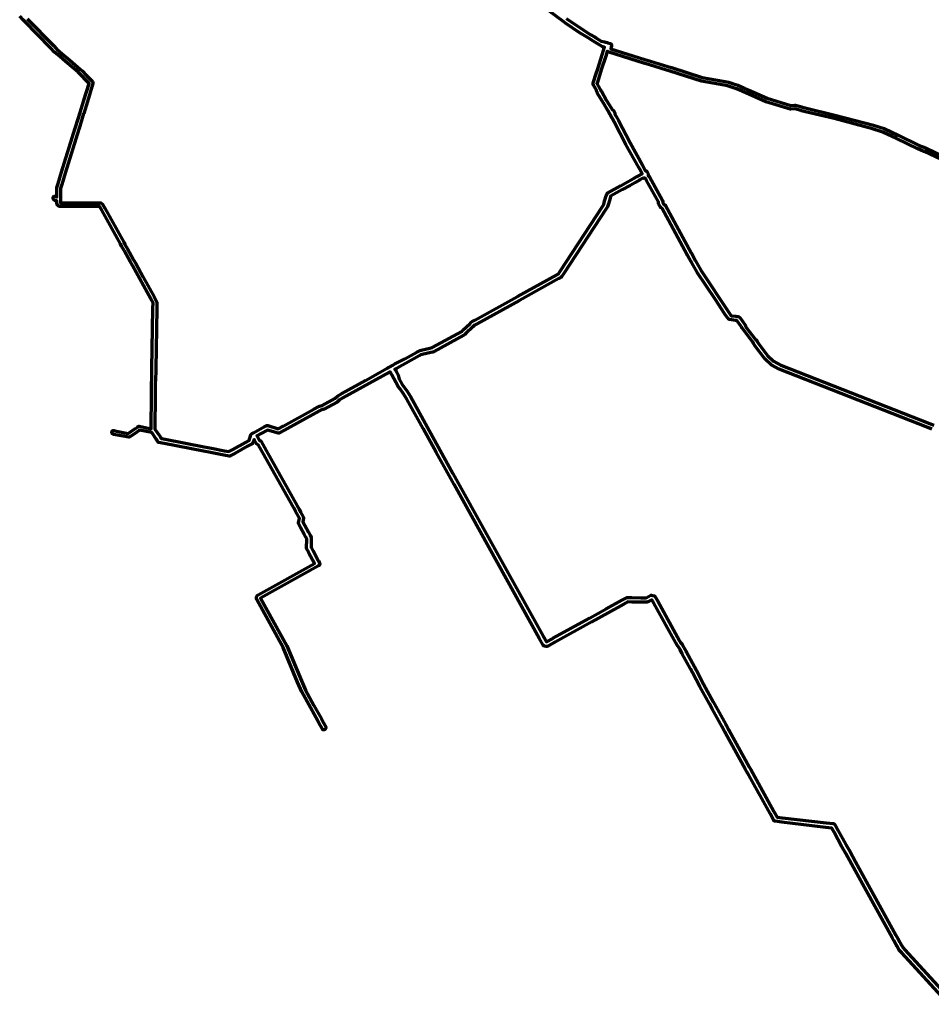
# Model space of a CAD drawing. Header units: metres. Extents: x 98902 to 136161, y 449037 to 499677.
# Tile 196 of 200: x 124006 to 126461, y 481011 to 483662. Entities that reach past the tile are written whole.
import ezdxf

# ---------------------------------------------------------------- set-up
doc = ezdxf.new("R2010")
doc.units = ezdxf.units.M
doc.layers.add('B-WE-OG-INFO_EIS VOORZORGSMAATREGEL-GV', color=7, linetype='Continuous', lineweight=70, true_color=0xfa194b)

msp = doc.modelspace()

# ---------------------------------------------------------------- linework, layer by layer
at = {"layer": 'B-WE-OG-INFO_EIS VOORZORGSMAATREGEL-GV', "flags": 128}
for points in [[(126508.3, 481010.9), (126381, 481149.2), (126374.3, 481156.7), (126367.7, 481168.7), (126367.7, 481168.7), (126367.7, 481168.7), (126367.4, 481169.4), (126367.1, 481169.7), (126366.8, 481170.5), (126366.4, 481171), (126366.2, 481171.5), (126366, 481171.7), (126365.7, 481172.5), (126365.3, 481173), (126359.9, 481182.7), (126359.9, 481182.7), (126355.2, 481191.2), (126355.2, 481191.2), (126285.5, 481317.1), (126285.5, 481317.1), (126246.2, 481388.9), (126246.2, 481388.9), (126230.7, 481417.1), (126219.3, 481436.9), (126198.8, 481474.2), (126198.8, 481474.2), (126198.8, 481474.2), (126193.7, 481483.5), (126193.5, 481484), (126192.9, 481484.8), (126176.7, 481486.7), (126176.6, 481486.7), (126176.6, 481486.7), (126058.1, 481501.6), (126058, 481501.6), (126057.8, 481501.6), (126040.4, 481503.6), (126038.9, 481504), (126037.6, 481504.9), (126036.6, 481506.1), (126026.6, 481524.3), (125969.5, 481627.5), (125964.1, 481637.1), (125964.1, 481637.1), (125959.9, 481644.8), (125959.9, 481644.9), (125959.9, 481644.9), (125906.9, 481741.1), (125906.9, 481741.1), (125906.9, 481741.1), (125905.3, 481744), (125903.3, 481747.6), (125903.3, 481747.6), (125897.8, 481757.6), (125897.7, 481757.6), (125897.6, 481758.1), (125897.3, 481758.4), (125870.4, 481806.9), (125870.4, 481806.9), (125863.2, 481819.7), (125863.2, 481819.7), (125863.2, 481819.7), (125863.2, 481819.9), (125863.1, 481820), (125837.1, 481866.9), (125817.8, 481904.4), (125812.4, 481914.3), (125790.2, 481954.8), (125790.2, 481954.9), (125790.2, 481954.9), (125790, 481955.5), (125789.7, 481955.7), (125789.4, 481956.4), (125789.1, 481956.8), (125784.1, 481965.9), (125779.4, 481974.3), (125775.5, 481978.6), (125772.4, 481984.3), (125772.4, 481984.3), (125772.4, 481984.3), (125713.5, 482090.8), (125713.5, 482090.8), (125713.5, 482090.8), (125708.2, 482100.4), (125697.2, 482094.3), (125694.7, 482093.7), (125678.4, 482093.9), (125654.2, 482094.1), (125643.7, 482094.2), (125633.1, 482088.4), (125590.8, 482065.3), (125590.8, 482065.3), (125590.8, 482065.3), (125546.4, 482040.8), (125546.4, 482040.8), (125546.4, 482040.8), (125447.7, 481986.2), (125447.7, 481986.2), (125447.7, 481986.2), (125447.7, 481986.2), (125447.7, 481986.2), (125447.3, 481986), (125447, 481985.8), (125427.3, 481974.8), (125425.5, 481974.2), (125423.7, 481974.4), (125418.4, 481975.7), (125416, 481977), (125415.2, 481978.1), (125404.9, 481996.9), (125404.9, 481996.9), (125245.6, 482284.1), (125245.6, 482284.1), (125175.6, 482410.4), (125175.5, 482410.4), (125175.5, 482410.5), (125162.1, 482434.9), (125162.1, 482434.9), (125127.7, 482497.6), (125127.7, 482497.6), (125092.4, 482561.7), (125092.4, 482561.7), (125048.8, 482640.3), (125039.3, 482655.2), (125029.2, 482669.1), (125025.5, 482674.2), (125018.6, 482686.6), (125008.1, 482705.6), (125008.1, 482705.6), (125008.1, 482705.6), (125007.7, 482706.5), (125007.4, 482707), (125007.1, 482707.7), (125006.8, 482708), (125006.5, 482708.8), (125006.1, 482709.2), (125004.4, 482712.3), (125004.4, 482712.3), (125003.6, 482713.9), (125003.3, 482713.8), (125003.3, 482713.7), (125003.3, 482713.7), (125002.7, 482713.5), (125002.5, 482713.3), (125001.9, 482713.1), (125001.6, 482712.8), (124876.4, 482643.8), (124876.4, 482643.8), (124876.4, 482643.8), (124867.2, 482638.7), (124860.8, 482632.5), (124825.7, 482613.2), (124816.9, 482610.9), (124815.3, 482610.1), (124815.3, 482610.1), (124803.7, 482603.6), (124803.7, 482603.6), (124719.1, 482557), (124719.1, 482557), (124705.7, 482549.5), (124703.8, 482548.9), (124701.9, 482549.1), (124673, 482557.2), (124671.4, 482556.3), (124644.8, 482541.7), (124648.4, 482535.1), (124648.4, 482535.1), (124648.4, 482535.1), (124648.4, 482535), (124648.5, 482534.9), (124648.7, 482534.4), (124648.9, 482534.2), (124651.6, 482529.3), (124655.1, 482527.8), (124656.3, 482526.4), (124669.9, 482502.5), (124669.9, 482502.4), (124669.9, 482502.4), (124753.2, 482353.2), (124758.5, 482343.8), (124758.5, 482343.8), (124758.5, 482343.8), (124762.5, 482336.5), (124769.7, 482323.3), (124770.3, 482321.7), (124770.3, 482320), (124768.4, 482309.8), (124773.8, 482299.8), (124783.4, 482282.3), (124783.4, 482282.3), (124788, 482274), (124791.1, 482268), (124790.7, 482241.2), (124795.3, 482232.9), (124795.3, 482232.9), (124795.3, 482232.9), (124795.3, 482232.9), (124795.3, 482232.9), (124795.5, 482232.5), (124795.7, 482232.2), (124795.8, 482231.9), (124796, 482231.7), (124809.9, 482205.7), (124809.9, 482205.7), (124809.9, 482205.7), (124810.1, 482205.1), (124810.4, 482204.8), (124813.5, 482198.9), (124813.6, 482198.6), (124813.8, 482198.2), (124813.9, 482197.5), (124814.1, 482197), (124814.1, 482196.8), (124814.1, 482196.5), (124813.9, 482195.6), (124813.9, 482195.1), (124813.8, 482195), (124813.8, 482194.8), (124813.2, 482193.8), (124813, 482193.4), (124812.9, 482193.3), (124812.9, 482193.3), (124812.6, 482193), (124811.5, 482192.1), (124811.2, 482192.1), (124810.8, 482191.8), (124810.7, 482191.7), (124810.7, 482191.7), (124810.7, 482191.7), (124810.7, 482191.7), (124654.6, 482104.6), (124725, 481976.1), (124764.5, 481881.7), (124775.3, 481857.2), (124798.4, 481815.3), (124818.5, 481780), (124824.1, 481768.7), (124830.2, 481757.9), (124830.8, 481756.1), (124830.6, 481754.1), (124829.8, 481752.4), (124828.3, 481751.1), (124827.7, 481750.9), (124827.3, 481750.6), (124825.4, 481750), (124823.5, 481750.1), (124821.7, 481751), (124820.5, 481752.5), (124817.5, 481758), (124817.5, 481758), (124813.3, 481765.5), (124809.1, 481774.2), (124788.9, 481809.8), (124765.4, 481852.3), (124754.1, 481878.1), (124715, 481971.6), (124644.1, 482101), (124643.5, 482103.5), (124643.8, 482107.8), (124645.8, 482111.5), (124647.7, 482113.3), (124799.8, 482198.2), (124799.6, 482198.7), (124798.9, 482199.8), (124798.8, 482199.8), (124784.8, 482226.1), (124784.7, 482226.3), (124784.6, 482226.5), (124784.4, 482226.9), (124784.2, 482227.1), (124778.3, 482238.2), (124778.9, 482264.5), (124776.8, 482268.4), (124776.8, 482268.4), (124772.1, 482276.9), (124772.1, 482276.9), (124762.5, 482294.4), (124762.5, 482294.4), (124757.2, 482304.1), (124756.7, 482305.7), (124756.7, 482307.4), (124759.1, 482319.9), (124748.7, 482338.8), (124748.7, 482338.8), (124743.7, 482347.7), (124660, 482497.5), (124660, 482497.5), (124649.2, 482516.7), (124644, 482520.4), (124642.5, 482522.1), (124638.9, 482528.6), (124638.8, 482528.8), (124638.7, 482529.1), (124638.4, 482529.4), (124638.4, 482529.5), (124638.3, 482529.6), (124637, 482531.9), (124634.1, 482522.3), (124632.3, 482520.5), (124619.7, 482513.6), (124619.7, 482513.6), (124585.2, 482494.5), (124585.2, 482494.5), (124573, 482487.8), (124571.4, 482487.2), (124569.7, 482487.3), (124555.6, 482490), (124520.1, 482496.9), (124520.1, 482496.9), (124520.1, 482496.9), (124500.9, 482500.7), (124500.9, 482500.7), (124395.3, 482521), (124395.3, 482521), (124380, 482524.1), (124378, 482525.8), (124377.3, 482527.1), (124376.8, 482527.6), (124376.6, 482528.1), (124375.8, 482529.2), (124375.5, 482529.7), (124375.2, 482530), (124374.9, 482530.6), (124374.5, 482531), (124374, 482532), (124373.5, 482532.5), (124361.4, 482550.4), (124329, 482557), (124328.6, 482556.7), (124328.2, 482556.5), (124327.6, 482556), (124321.5, 482551.9), (124306.6, 482541.8), (124302.8, 482539.2), (124302.5, 482539.1), (124302, 482538.6), (124299.5, 482537.8), (124258.9, 482545.5), (124256.1, 482546.8), (124254.7, 482548.1), (124253.9, 482549.9), (124253.8, 482551.9), (124254.4, 482553.7), (124255.8, 482555.1), (124257.5, 482555.9), (124259.5, 482556), (124261.7, 482555.1), (124298.1, 482548.1), (124301, 482550.1), (124301, 482550.1), (124301, 482550.1), (124315.9, 482560.2), (124322, 482564.3), (124322.7, 482564.7), (124323, 482565), (124324.2, 482565.6), (124325.2, 482566.5), (124327.7, 482567.3), (124359.9, 482560.9), (124359.9, 482570.3), (124359.9, 482570.3), (124359.9, 482583.3), (124361, 482630.3), (124361.2, 482683.3), (124361.2, 482683.3), (124361.2, 482683.4), (124361.5, 482693.1), (124361.5, 482693.1), (124362.1, 482717.4), (124362.1, 482717.4), (124362.2, 482722.4), (124362.2, 482722.4), (124364.9, 482884.2), (124364.9, 482884.2), (124365, 482900.1), (124359, 482910.7), (124359, 482910.7), (124359, 482910.7), (124329.3, 482964.2), (124309.6, 483000.4), (124303.6, 483010.7), (124303.5, 483010.7), (124303.5, 483010.8), (124303.4, 483010.9), (124303.4, 483011), (124287.1, 483040.5), (124280.5, 483052.5), (124277.3, 483058.3), (124226.9, 483149.6), (124226.9, 483149.6), (124221.9, 483158.5), (124221.4, 483158.8), (124209.3, 483158.9), (124131, 483159.1), (124114, 483159.2), (124111.5, 483159.8), (124107.4, 483163.7), (124106.4, 483165.3), (124106, 483167.2), (124106, 483170.6), (124106, 483170.6), (124106, 483170.6), (124106, 483174.3), (124103.7, 483174.3), (124103.7, 483174.3), (124101.3, 483174.8), (124099.2, 483176), (124097.6, 483177.9), (124097.3, 483178.8), (124096.4, 483180.3), (124096, 483182.2), (124096.4, 483184.1), (124097.5, 483185.7), (124099.1, 483186.8), (124101, 483187.2), (124101.4, 483187.1), (124101.7, 483187.1), (124103.1, 483186.9), (124103.5, 483186.8), (124103.5, 483186.8), (124103.6, 483186.8), (124103.9, 483186.6), (124105, 483186), (124105.1, 483185.8), (124105.2, 483185.7), (124105.5, 483185.3), (124106, 483184.7), (124106.1, 483197.9), (124106.3, 483210.3), (124109.7, 483221.4), (124109.7, 483221.4), (124118.9, 483251.5), (124118.9, 483251.5), (124118.9, 483251.5), (124155.6, 483370.3), (124155.6, 483370.3), (124155.9, 483370.8), (124155.9, 483371.2), (124156.2, 483371.9), (124156.3, 483372.4), (124168.6, 483412.3), (124168.6, 483412.3), (124168.6, 483412.3), (124168.7, 483412.5), (124168.7, 483412.6), (124178.7, 483444.9), (124178.7, 483444.9), (124178.7, 483444.9), (124178.8, 483445.1), (124178.8, 483445.2), (124192.8, 483490.3), (124180.9, 483502.8), (124180.9, 483502.8), (124180.9, 483502.8), (124180.2, 483503.7), (124179.7, 483504.1), (124178.9, 483505.1), (124178.4, 483505.5), (124167, 483517.5), (124163.2, 483520.7), (124163.2, 483520.7), (124134.6, 483545.3), (124134.6, 483545.3), (124129.3, 483549.8), (124114, 483563), (124114, 483563), (124099.7, 483575.2), (124089.9, 483585.4), (124089.9, 483585.4), (124019.2, 483658), (124019.2, 483658), (124016.4, 483660.8), (124016.4, 483660.8), (124006, 483671.3)], [(124026.3, 483665), (124097, 483592.4), (124097, 483592.4), (124097.1, 483592.4), (124106.4, 483582.7), (124120.5, 483570.6), (124120.5, 483570.6), (124135.8, 483557.4), (124141.1, 483552.9), (124141.1, 483552.9), (124169.8, 483528.3), (124169.8, 483528.3), (124174, 483524.6), (124185.6, 483512.4), (124185.6, 483512.4), (124186.4, 483511.3), (124187, 483511), (124187.7, 483510.1), (124188.2, 483509.7), (124201.7, 483495.5), (124203.1, 483492.9), (124203.3, 483490.8), (124188.4, 483442.3), (124188.4, 483442.3), (124188.4, 483442.3), (124188.3, 483442.1), (124188.3, 483441.9), (124178.3, 483409.7), (124178.3, 483409.7), (124178.3, 483409.7), (124178.2, 483409.5), (124178.2, 483409.3), (124165.8, 483369.4), (124165.8, 483369.4), (124165.5, 483368.7), (124165.5, 483368.2), (124165.2, 483367.7), (124165.2, 483367.4), (124128.4, 483248.6), (124128.4, 483248.6), (124119.3, 483218.4), (124119.3, 483218.4), (124119.3, 483218.4), (124116.1, 483208), (124116.1, 483197.9), (124116, 483179.3), (124116, 483179.3), (124116, 483179.3), (124116, 483170.6), (124115.9, 483170.3), (124116.1, 483169.2), (124131, 483169.1), (124209.3, 483168.9), (124224.1, 483168.7), (124229.2, 483165.6), (124235.6, 483154.4), (124235.6, 483154.4), (124286, 483063.1), (124289.2, 483057.3), (124295.9, 483045.3), (124312.1, 483015.9), (124312.1, 483015.9), (124312.1, 483015.9), (124312.1, 483015.8), (124312.2, 483015.8), (124318.4, 483005.3), (124338.1, 482969), (124367.8, 482915.6), (124367.8, 482915.6), (124374.4, 482903.8), (124375, 482901.3), (124374.9, 482884.2), (124374.9, 482884.2), (124374.9, 482884.2), (124372.2, 482722.2), (124372.2, 482722.2), (124372.2, 482722.2), (124372.1, 482717.2), (124372.1, 482717.2), (124372.1, 482717.2), (124371.5, 482692.8), (124371.5, 482692.8), (124371.5, 482692.8), (124371.2, 482683.2), (124371, 482630.2), (124369.9, 482583.1), (124369.9, 482570.3), (124369.9, 482570.3), (124369.9, 482570.3), (124369.9, 482560), (124383.9, 482539.6), (124383.9, 482539.6), (124384, 482539.4), (124384.1, 482539.4), (124384.1, 482539.2), (124384.5, 482538.5), (124385, 482538.1), (124385.3, 482537.5), (124385.6, 482537.2), (124385.9, 482536.5), (124386.2, 482536.2), (124386.7, 482535.4), (124386.8, 482535.3), (124387.2, 482534.6), (124387.6, 482534.3), (124397.3, 482532.4), (124503.1, 482512.1), (124503.1, 482512.1), (124522.3, 482508.3), (124522.3, 482508.3), (124557.8, 482501.4), (124557.8, 482501.4), (124569.5, 482499.1), (124579.6, 482504.7), (124579.6, 482504.7), (124614.1, 482523.7), (124614.1, 482523.7), (124624.2, 482529.3), (124628, 482544.1), (124629.4, 482546.4), (124633.1, 482548.6), (124633.8, 482548.8), (124635.3, 482549.8), (124665.6, 482566.5), (124669.9, 482568.8), (124669.9, 482568.8), (124669.9, 482568.8), (124669.9, 482568.9), (124671.5, 482569.4), (124671.6, 482569.4), (124671.7, 482569.4), (124672.2, 482569.4), (124673.2, 482569.4), (124673.5, 482569.3), (124673.7, 482569.3), (124702.3, 482560.9), (124715.1, 482568), (124715.1, 482568), (124715.2, 482568), (124798.1, 482613.7), (124798.1, 482613.7), (124809.6, 482620), (124809.6, 482620), (124813.3, 482621.9), (124820.8, 482623.7), (124854.7, 482642.3), (124861.3, 482648.5), (124873.6, 482655.4), (124873.6, 482655.4), (124873.6, 482655.4), (124937.2, 482690.6), (124970.6, 482709.9), (124995.5, 482723.8), (124995.5, 482723.8), (124995.5, 482723.8), (124996.1, 482724), (124996.4, 482724.2), (124996.9, 482724.5), (124997.3, 482724.7), (125005.9, 482729.5), (125005.9, 482729.5), (125008.8, 482731.1), (125008.8, 482731.1), (125008.8, 482731.1), (125009.9, 482731.5), (125010.7, 482732.2), (125010.8, 482732.2), (125010.8, 482732.2), (125016.3, 482735.2), (125016.3, 482735.2), (125043, 482749.1), (125075.6, 482767.2), (125075.6, 482767.2), (125080.6, 482769.9), (125083.7, 482771.1), (125087.1, 482771.9), (125110.4, 482777.4), (125110.4, 482777.4), (125116.8, 482779.1), (125196.1, 482822.9), (125199.4, 482825.8), (125217.8, 482843.6), (125221.9, 482847.5), (125224, 482849.1), (125231.8, 482853.4), (125346, 482916.5), (125452.1, 482975.1), (125452.1, 482975.1), (125456.7, 482977.9), (125461.4, 482985), (125575.1, 483158.8), (125575.1, 483158.8), (125575.4, 483159.2), (125575.5, 483159.5), (125578.8, 483164.8), (125580.2, 483169.8), (125584.6, 483185.6), (125586.6, 483192.5), (125587.6, 483194.4), (125589.3, 483196), (125624, 483215.2), (125624, 483215.2), (125644.2, 483226.4), (125644.8, 483226.6), (125650.3, 483230.5), (125658.6, 483234.4), (125669.1, 483240.2), (125669.1, 483240.2), (125669.1, 483240.2), (125669.9, 483240.5), (125670.3, 483240.8), (125682.3, 483247.5), (125675.5, 483259.8), (125675.5, 483259.8), (125672.8, 483264.6), (125638.5, 483326.6), (125607.1, 483386.8), (125601.2, 483397.4), (125601.1, 483397.6), (125601, 483397.7), (125600.8, 483398), (125589.5, 483417.3), (125577.6, 483437.1), (125562.2, 483463.7), (125562.2, 483463.8), (125562.2, 483463.8), (125562, 483464.3), (125561.7, 483464.6), (125561.4, 483465.5), (125561, 483465.9), (125559.1, 483469.6), (125558.9, 483472.5), (125550.9, 483486.3), (125550.3, 483488.3), (125550.1, 483491.1), (125551, 483494.5), (125551, 483494.5), (125551, 483494.5), (125557.5, 483514.7), (125562.3, 483530), (125562.3, 483530), (125562.3, 483530.1), (125574.6, 483567.3), (125580.9, 483588.2), (125580.7, 483588.2), (125580.7, 483588.2), (125580.7, 483588.2), (125580.7, 483588.2), (125580.7, 483588.2), (125579.9, 483588.6), (125579.4, 483588.6), (125579.3, 483588.6), (125579.2, 483588.6), (125576.3, 483589.6), (125576.3, 483589.6), (125576.3, 483589.6), (125574.2, 483590.3), (125565.2, 483595.3), (125551.6, 483603.7), (125551.6, 483603.7), (125549.7, 483605.2), (125536.4, 483613), (125536.4, 483613), (125536.4, 483613), (125512.8, 483627.4), (125476.1, 483652.6), (125476.1, 483652.6), (125470.9, 483656.2), (125429.6, 483686.9)], [(125477.6, 483665.5), (125482.6, 483662.1), (125482.6, 483662.1), (125482.6, 483662.1), (125520.2, 483636.3), (125542.4, 483622.8), (125556, 483614.8), (125557.7, 483613.6), (125557.7, 483613.5), (125557.8, 483613.5), (125571.9, 483604.8), (125581.6, 483602.2), (125582.1, 483601.9), (125582.2, 483601.9), (125582.3, 483601.9), (125582.5, 483601.9), (125583.1, 483601.8), (125583.1, 483601.8), (125583.1, 483601.8), (125588.1, 483600.4), (125588.1, 483600.4), (125588.1, 483600.4), (125588.1, 483600.4), (125588.1, 483600.4), (125589.4, 483599.9), (125590.1, 483599.8), (125595.6, 483598.2), (125597.8, 483596.9), (125599.1, 483595.4), (125599.8, 483593.4), (125599.7, 483590.9), (125598.9, 483587.9), (125598.9, 483587.9), (125597.6, 483583.5), (125689.4, 483555.1), (125704.4, 483550.5), (125704.4, 483550.5), (125750.8, 483536.1), (125750.8, 483536.1), (125760.6, 483533.1), (125760.6, 483533.1), (125760.7, 483533.1), (125844.1, 483506.7), (125905.3, 483495.9), (125914.5, 483493.7), (125925.6, 483490.4), (125925.7, 483490.4), (125925.8, 483490.4), (125939.9, 483485.5), (125955.7, 483478.6), (125955.7, 483478.6), (125955.7, 483478.6), (125955.7, 483478.6), (125955.7, 483478.6), (125956.6, 483478.1), (125957.2, 483478), (125958.1, 483477.4), (125958.7, 483477.3), (125967.4, 483473.5), (125967.4, 483473.5), (125967.4, 483473.5), (125981.7, 483467.2), (125981.7, 483467.2), (125981.7, 483467.2), (126019, 483450.7), (126082.8, 483431.2), (126093.4, 483432), (126095.1, 483431.8), (126112.3, 483427.2), (126112.3, 483427.2), (126112.3, 483427.2), (126112.9, 483426.9), (126113.3, 483426.9), (126113.7, 483426.7), (126114.1, 483426.7), (126124.5, 483423.8), (126201.2, 483405.5), (126201.2, 483405.5), (126201.3, 483405.5), (126304.9, 483378.4), (126333.5, 483369), (126371.5, 483351.4), (126428.3, 483323.8), (126444.8, 483317), (126444.8, 483316.9), (126445.7, 483316.5), (126446.5, 483316.3), (126492.1, 483295.1)], [(126487.9, 483286), (126442.3, 483307.2), (126442.2, 483307.3), (126441.6, 483307.6), (126441, 483307.7), (126424, 483314.7), (126367.1, 483342.4), (126330.1, 483359.6), (126302.2, 483368.8), (126198.8, 483395.8), (126122.1, 483414.1), (126111.5, 483417), (126111.4, 483417), (126111, 483417.2), (126110.6, 483417.2), (126110.1, 483417.5), (126109.7, 483417.5), (126093.3, 483422), (126082.6, 483421.2), (126080.8, 483421.4), (126015.2, 483441.4), (125977.6, 483458.1), (125977.6, 483458.1), (125963.4, 483464.3), (125963.4, 483464.3), (125954.7, 483468.1), (125954.2, 483468.5), (125953.2, 483468.8), (125952.7, 483469.2), (125951.7, 483469.5), (125951.7, 483469.5), (125951.7, 483469.5), (125936.3, 483476.2), (125922.7, 483480.9), (125911.8, 483484.1), (125903.3, 483486), (125842, 483496.9), (125757.6, 483523.6), (125757.6, 483523.6), (125747.9, 483526.6), (125747.9, 483526.6), (125701.5, 483540.9), (125686.5, 483545.5), (125593, 483574.4), (125593, 483574.4), (125590.9, 483575.1), (125588.7, 483576.5), (125588.1, 483577.3), (125584.1, 483564.3), (125571.8, 483526.9), (125571.8, 483526.9), (125567, 483511.7), (125560.6, 483491.5), (125560.4, 483491.1), (125560.2, 483490.3), (125568.2, 483476.4), (125568.2, 483476.4), (125568.2, 483476.4), (125571, 483471.5), (125571, 483471.5), (125571.4, 483470.6), (125571.8, 483470.2), (125572, 483469.7), (125572.2, 483469.4), (125586.4, 483444.6), (125598.4, 483424.9), (125598.4, 483424.9), (125598.4, 483424.9), (125601.3, 483420), (125605.1, 483417.6), (125607.7, 483413.3), (125608.3, 483411.1), (125608.4, 483408.1), (125610.9, 483403.6), (125610.9, 483403.6), (125611, 483403.2), (125611.2, 483403), (125618.2, 483390.4), (125649.5, 483330.4), (125682.9, 483270.2), (125685.5, 483265.4), (125690.6, 483256.2), (125691.4, 483256.1), (125691.4, 483256.1), (125691.4, 483256.1), (125692.3, 483255.7), (125693.1, 483255.3), (125693.1, 483255.2), (125693.2, 483255.2), (125693.8, 483254.5), (125694.4, 483253.8), (125694.4, 483253.8), (125694.4, 483253.7), (125698.1, 483247.1), (125698.4, 483246.2), (125698.7, 483245.3), (125698.7, 483245.3), (125698.7, 483245.2), (125698.6, 483244.3), (125698.6, 483243.4), (125698.6, 483243.3), (125698.5, 483243.3), (125698.1, 483242.4), (125698, 483242.2), (125698.1, 483242.1), (125698.5, 483241.5), (125698.6, 483241.5), (125700.4, 483240.6), (125701.6, 483239.1), (125737, 483175.3), (125737.6, 483172.7), (125737.6, 483170.1), (125740.5, 483164.7), (125742.8, 483163.4), (125744.6, 483161.5), (125761.8, 483130.4), (125761.8, 483130.3), (125761.9, 483130.2), (125762.2, 483129.4), (125762.5, 483129.1), (125814, 483034.6), (125814, 483034.6), (125814, 483034.6), (125814.3, 483033.9), (125814.6, 483033.5), (125825.6, 483013.2), (125840.4, 482987.9), (125916.1, 482873.2), (125916.1, 482873.2), (125916.1, 482873.2), (125921.7, 482865.2), (125934.3, 482863.8), (125934.3, 482863.8), (125934.3, 482863.8), (125939.8, 482863.1), (125942.3, 482862.1), (125945.6, 482859.3), (125958.4, 482841.8), (125958.4, 482841.8), (125960, 482839), (125960.1, 482837.1), (125960.1, 482837), (125963.3, 482832.8), (125963.3, 482832.8), (125986.9, 482801.2), (125986.9, 482801.2), (125988.8, 482800.6), (125990.6, 482798.7), (125991.8, 482795.4), (125995.6, 482790.3), (125995.6, 482790.3), (125995.6, 482790.3), (126020, 482757.8), (126035.8, 482742.7), (126055.5, 482731.7), (126455.8, 482574.5), (126455.8, 482574.5), (126467.3, 482570)], [(126462.3, 482559.6), (126451.6, 482563.8), (126451.6, 482563.8), (126451.6, 482563.8), (126451.3, 482564), (126451, 482564.1), (126051.3, 482721), (126029.9, 482732.8), (126012.1, 482749.2), (125986.4, 482783.5), (125986.4, 482783.5), (125981.5, 482790.2), (125980.8, 482792.7), (125980.3, 482793.5), (125979.9, 482793.8), (125955.3, 482826.8), (125955.3, 482826.8), (125950.6, 482833.1), (125950.6, 482833.1), (125950.5, 482833.2), (125950.2, 482833.7), (125950, 482834), (125948.5, 482836), (125936.6, 482852.1), (125934.3, 482852.5), (125933.7, 482852.5), (125917.7, 482854.5), (125915.9, 482855.1), (125913, 482858.1), (125913, 482858.2), (125912.8, 482858.3), (125906.9, 482866.5), (125906.9, 482866.5), (125904.8, 482869.4), (125878.7, 482909.4), (125830.6, 482981.7), (125830.6, 482981.9), (125830.5, 482982), (125815.6, 483007.5), (125815.6, 483007.5), (125815.6, 483007.5), (125806.9, 483022.9), (125806.9, 483022.9), (125806.9, 483022.9), (125804.1, 483027.8), (125804, 483028.2), (125803.6, 483028.8), (125803.6, 483028.8), (125765.8, 483099.3), (125753.1, 483122.3), (125753.1, 483122.3), (125735.6, 483154), (125733.4, 483155.4), (125731.6, 483157.2), (125726.4, 483166.4), (125726, 483167.7), (125725.9, 483171.6), (125693.9, 483229.6), (125693.9, 483229.6), (125690.9, 483234.9), (125688.7, 483236.2), (125687.9, 483235.7), (125687.4, 483235.5), (125687.1, 483235.3), (125686.1, 483235.1), (125686, 483235.1), (125686, 483235.1), (125685, 483234.9), (125684.1, 483235.1), (125675.8, 483230.6), (125675.8, 483230.6), (125675.1, 483230.3), (125674.7, 483229.9), (125664.3, 483224.2), (125664.2, 483224.2), (125649.9, 483216.2), (125629.6, 483205.1), (125629.6, 483205.1), (125597.1, 483187.1), (125595.6, 483181.8), (125595.6, 483181.8), (125591.2, 483166), (125591.2, 483166), (125589.8, 483161.1), (125588.7, 483158.6), (125585.2, 483153.1), (125585.2, 483153.1), (125584.9, 483152.8), (125584.8, 483152.5), (125471, 482978.6), (125465.1, 482969.8), (125462.7, 482967.7), (125457.7, 482965), (125457.7, 482965), (125351.6, 482906.4), (125351.6, 482906.4), (125237.4, 482843.3), (125230.6, 482839.5), (125225.7, 482835.1), (125207.3, 482817.4), (125204.8, 482814.9), (125202.2, 482813), (125121.9, 482768.6), (125118.8, 482767.4), (125113.3, 482766.1), (125113.3, 482766.1), (125090, 482760.7), (125089.4, 482760.6), (125085.7, 482759.5), (125081.2, 482757), (125022.4, 482724.3), (125022.4, 482724.3), (125022.4, 482724.3), (125016.6, 482721.1), (125016.6, 482721.1), (125016.4, 482721), (125017.3, 482719.6), (125017.3, 482719.6), (125019.5, 482715.7), (125019.5, 482715.6), (125019.9, 482714.8), (125020.3, 482714.2), (125020.6, 482713.6), (125020.8, 482713.3), (125025.1, 482705.3), (125027.8, 482694.4), (125035.7, 482680.2), (125038.8, 482675.9), (125038.8, 482675.9), (125049.2, 482661.7), (125058.1, 482647.8), (125138.5, 482502.4), (125138.5, 482502.4), (125138.5, 482502.4), (125172.5, 482440.6), (125172.5, 482440.6), (125185.9, 482416.2), (125185.9, 482416.2), (125254.4, 482292.7), (125254.4, 482292.7), (125254.4, 482292.7), (125415.2, 482002.6), (125415.2, 482002.6), (125415.2, 482002.6), (125424.1, 481986.6), (125441.3, 481996.1), (125441.4, 481996.1), (125441.7, 481996.3), (125442, 481996.5), (125540.7, 482051.1), (125540.7, 482051.1), (125585.1, 482075.7), (125585.1, 482075.7), (125627.4, 482098.8), (125627.4, 482098.8), (125639.6, 482105.4), (125642, 482106.1), (125654.3, 482105.9), (125678.6, 482105.7), (125693.1, 482105.5), (125705.2, 482112.2), (125707.7, 482112.9), (125714.1, 482111.2), (125716.3, 482109.9), (125723.9, 482096.5), (125723.9, 482096.5), (125782.7, 481990), (125782.7, 481990), (125785.6, 481984.9), (125789.4, 481980.6), (125794.4, 481971.6), (125799.4, 481962.5), (125799.5, 481962.4), (125799.6, 481962), (125799.9, 481961.6), (125800.2, 481960.9), (125800.5, 481960.5), (125822.8, 481919.9), (125828.4, 481909.6), (125847.3, 481872.7), (125873.4, 481825.7), (125873.4, 481825.6), (125873.5, 481825.5), (125873.6, 481825.4), (125880.7, 481812.6), (125880.7, 481812.6), (125880.7, 481812.6), (125907.5, 481764.1), (125907.5, 481764), (125907.5, 481764), (125907.6, 481764), (125907.6, 481764), (125907.7, 481763.6), (125908, 481763.3), (125914, 481752.4), (125915, 481750.2), (125915.5, 481749.6), (125916.6, 481747.4), (125917.1, 481746.8), (125970.2, 481650.6), (125970.2, 481650.6), (125974.5, 481642.8), (125974.5, 481642.8), (125979.8, 481633.2), (125979.8, 481633.2), (126036.9, 481529.9), (126045.2, 481514.9), (126059.1, 481513.3), (126059.2, 481513.3), (126059.2, 481513.3), (126059.3, 481513.3), (126177.2, 481499.9), (126196.9, 481497.7), (126198.5, 481497.2), (126199.8, 481496.3), (126203.4, 481490.4), (126203.4, 481490.4), (126209.1, 481479.9), (126209.1, 481479.9), (126230.6, 481440.9), (126240.9, 481422.9), (126240.9, 481422.8), (126241, 481422.8), (126256.6, 481394.5), (126256.6, 481394.5), (126256.6, 481394.4), (126296, 481322.3), (126296, 481322.3), (126296, 481322.3), (126365.5, 481197), (126365.5, 481197), (126370.2, 481188.4), (126370.2, 481188.4), (126375.7, 481178.6), (126375.7, 481178.5), (126375.9, 481178.1), (126376.2, 481177.7), (126376.5, 481176.9), (126376.8, 481176.6), (126377.1, 481175.8), (126377.4, 481175.5), (126377.7, 481174.7), (126378.1, 481174.3), (126384.6, 481162.7), (126389.5, 481157.3), (126517.2, 481018.8)]]:
    msp.add_lwpolyline(points, dxfattribs=at)

doc.saveas('drawing.dxf')
